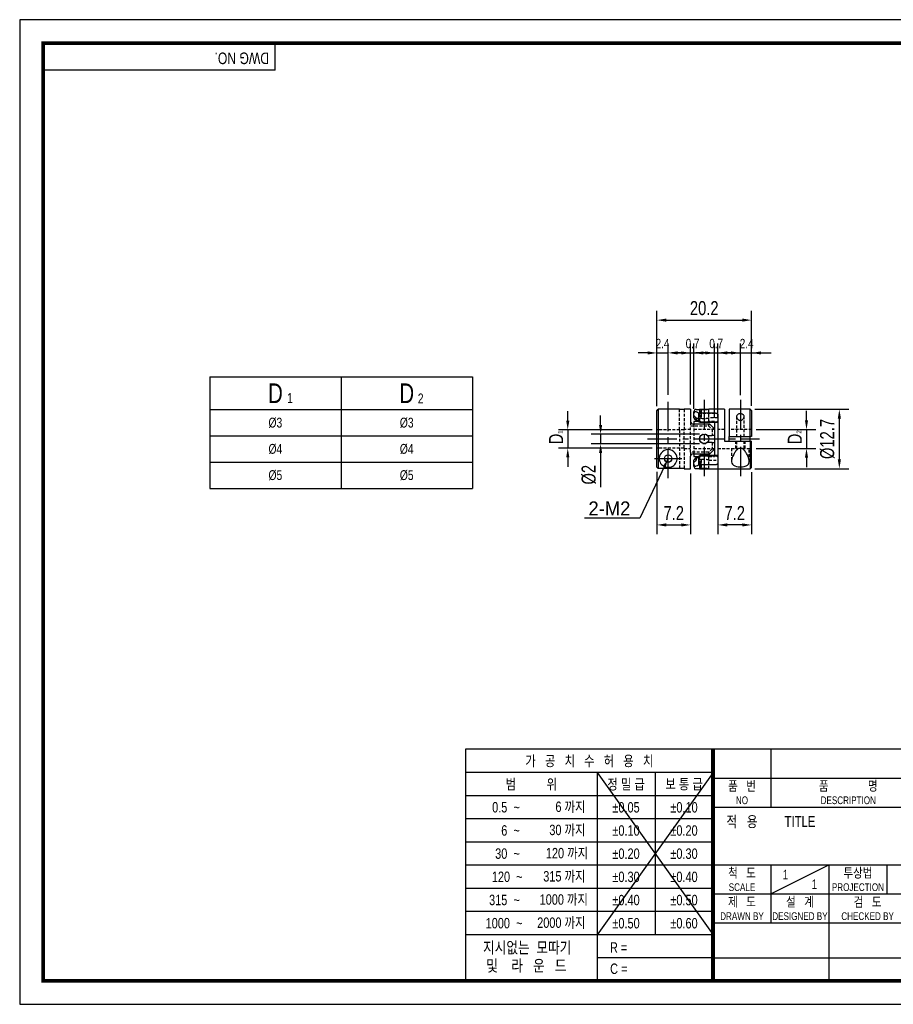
# Model space of a CAD drawing. Header units: millimetres. Extents: x 0 to 297, y 0 to 210.
# Tile 1 of 2: x 0 to 186, y 0 to 210. Entities that reach past the tile are written whole.
import ezdxf
from ezdxf.enums import TextEntityAlignment as Align

# ---------------------------------------------------------------- set-up
doc = ezdxf.new("R2010")
doc.units = ezdxf.units.MM
doc.header["$LTSCALE"] = 5
for name, pattern in [('CENTER', [2, 1.25, -0.25, 0.25, -0.25]), ('CENTER2', [1.125, 0.75, -0.125, 0.125, -0.125]), ('DASHED', [0.75, 0.5, -0.25]), ('HIDDEN', [0.375, 0.25, -0.125]), ('HIDDEN2', [0.1875, 0.125, -0.0625]), ('PHANTOM2', [1.25, 0.625, -0.125, 0.125, -0.125, 0.125, -0.125])]:
    doc.linetypes.add(name, pattern=pattern)
doc.layers.get('0').update_dxf_attribs({"linetype": 'CONTINUOUS'})
doc.layers.get('Defpoints').update_dxf_attribs({"linetype": 'CONTINUOUS'})
for name, color, linetype in [('BM', 2, 'CONTINUOUS'), ('C', 1, 'CENTER2'), ('CT', 1, 'CENTER'), ('D', 7, 'CONTINUOUS'), ('DIM', 7, 'CONTINUOUS'), ('H', 3, 'HIDDEN'), ('HD', 4, 'DASHED'), ('P', 4, 'PHANTOM2')]:
    doc.layers.add(name, color=color, linetype=linetype)
doc.styles.get("Standard").update_dxf_attribs({"font": 'Gulim.ttf', "width": 0.8, "height": 3})
doc.dimstyles.new('LIM', dxfattribs={"dimtxt": 2, "dimasz": 2, "dimexe": 2, "dimexo": 1, "dimgap": 1, "dimtad": 1, "dimdec": 3, "dimzin": 9, "dimdsep": 46, "dimtxsty": 'Standard', "dimcen": 3, "dimclrd": 1, "dimclre": 1, "dimadec": 0, "dimazin": 0, "dimtfac": 1, "dimtdec": 3, "dimtmove": 0, "dimatfit": 3, "dimfxl": 0, "dimtolj": 1, "dimtzin": 0, "dimarcsym": 0})

# ---------------------------------------------------------------- blocks, each defined once
blk = doc.blocks.new('*D45')
at = {"layer": 'Defpoints', "color": 0}
for p in [(135.84, 114.55), (143.04, 114.22), (143.04, 102.24)]:
    blk.add_point(p, dxfattribs=at)
at = {"layer": 'DIM', "color": 1, "lineweight": -2}
for p, q in [((135.84, 113.55), (135.84, 100.24)), ((143.04, 113.22), (143.04, 100.24)), ((137.84, 102.24), (141.04, 102.24))]:
    blk.add_line(p, q, dxfattribs=at)
at = {"layer": 'DIM', "color": 1}
for points in [[(137.84, 102.58), (137.84, 101.91), (135.84, 102.24)], [(141.04, 102.58), (141.04, 101.91), (143.04, 102.24)]]:
    blk.add_solid(points, dxfattribs=at)
at = {"layer": 'DIM', "color": 0, "insert": (139.44, 104.78), "char_height": 3, "attachment_point": 5}
blk.add_mtext('\\A1;7.2', dxfattribs=at)
blk = doc.blocks.new('*D46')
at = {"layer": 'Defpoints', "color": 0}
for p in [(145.94, 121.57), (123.84, 119.57), (145.94, 119.57)]:
    blk.add_point(p, dxfattribs=at)
at = {"layer": 'DIM', "color": 1, "lineweight": -2}
for p, q in [((123.84, 123.57), (123.84, 125.57)), ((144.94, 121.57), (121.84, 121.57)), ((123.84, 121.57), (123.84, 119.57)), ((144.94, 119.57), (121.84, 119.57)), ((123.84, 117.57), (123.84, 110.32))]:
    blk.add_line(p, q, dxfattribs=at)
at = {"layer": 'DIM', "color": 1}
for points in [[(123.51, 123.57), (124.18, 123.57), (123.84, 121.57)], [(123.51, 117.57), (124.18, 117.57), (123.84, 119.57)]]:
    blk.add_solid(points, dxfattribs=at)
at = {"layer": 'DIM', "color": 0, "insert": (121.34, 112.95), "char_height": 3, "attachment_point": 5, "rotation": 90}
blk.add_mtext('\\A1;%%C2', dxfattribs=at)
blk = doc.blocks.new('*D47')
at = {"layer": 'Defpoints', "color": 0}
for p in [(156.04, 145.92), (135.84, 126.6), (156.04, 126.62)]:
    blk.add_point(p, dxfattribs=at)
at = {"layer": 'DIM', "color": 1, "lineweight": -2}
for p, q in [((135.84, 127.6), (135.84, 147.92)), ((156.04, 127.62), (156.04, 147.92)), ((137.84, 145.92), (154.04, 145.92))]:
    blk.add_line(p, q, dxfattribs=at)
at = {"layer": 'DIM', "color": 1}
for points in [[(137.84, 146.26), (137.84, 145.59), (135.84, 145.92)], [(154.04, 146.26), (154.04, 145.59), (156.04, 145.92)]]:
    blk.add_solid(points, dxfattribs=at)
at = {"layer": 'DIM', "color": 0, "insert": (145.94, 148.46), "char_height": 3, "attachment_point": 5}
blk.add_mtext('\\A1;20.2', dxfattribs=at)
blk = doc.blocks.new('*D48')
at = {"layer": 'Defpoints', "color": 0}
for p in [(135.84, 122.51), (116.84, 118.64), (135.84, 118.64)]:
    blk.add_point(p, dxfattribs=at)
at = {"layer": 'DIM', "color": 1, "lineweight": -2}
for p, q in [((116.84, 124.51), (116.84, 126.51)), ((134.84, 122.51), (114.84, 122.51)), ((116.84, 122.51), (116.84, 118.64)), ((134.84, 118.64), (114.84, 118.64)), ((116.84, 116.64), (116.84, 114.64))]:
    blk.add_line(p, q, dxfattribs=at)
at = {"layer": 'DIM', "color": 1}
for points in [[(116.51, 124.51), (117.18, 124.51), (116.84, 122.51)], [(116.51, 116.64), (117.18, 116.64), (116.84, 118.64)]]:
    blk.add_solid(points, dxfattribs=at)
at = {"layer": 'DIM', "color": 0, "insert": (114.34, 120.57), "char_height": 3, "attachment_point": 5, "rotation": 90}
blk.add_mtext('\\A1;D', dxfattribs=at)
blk = doc.blocks.new('*D49')
at = {"layer": 'Defpoints', "color": 0}
for p in [(148.84, 117.09), (156.04, 114.52), (148.84, 102.24)]:
    blk.add_point(p, dxfattribs=at)
at = {"layer": 'DIM', "color": 1, "lineweight": -2}
for p, q in [((148.84, 116.09), (148.84, 100.24)), ((156.04, 113.52), (156.04, 100.24)), ((154.04, 102.24), (150.84, 102.24))]:
    blk.add_line(p, q, dxfattribs=at)
at = {"layer": 'DIM', "color": 1}
for points in [[(150.84, 102.58), (150.84, 101.91), (148.84, 102.24)], [(154.04, 102.58), (154.04, 101.91), (156.04, 102.24)]]:
    blk.add_solid(points, dxfattribs=at)
at = {"layer": 'DIM', "color": 0, "insert": (152.44, 104.78), "char_height": 3, "attachment_point": 5}
blk.add_mtext('\\A1;7.2', dxfattribs=at)
blk = doc.blocks.new('*D50')
at = {"layer": 'Defpoints', "color": 0}
for p in [(155.74, 126.92), (155.74, 114.22), (174.74, 114.22)]:
    blk.add_point(p, dxfattribs=at)
at = {"layer": 'DIM', "color": 1, "lineweight": -2}
for p, q in [((156.74, 126.92), (176.74, 126.92)), ((174.74, 124.92), (174.74, 116.22)), ((156.74, 114.22), (176.74, 114.22))]:
    blk.add_line(p, q, dxfattribs=at)
at = {"layer": 'DIM', "color": 1}
for points in [[(174.41, 124.92), (175.08, 124.92), (174.74, 126.92)], [(174.41, 116.22), (175.08, 116.22), (174.74, 114.22)]]:
    blk.add_solid(points, dxfattribs=at)
at = {"layer": 'DIM', "color": 0, "insert": (172.2, 120.57), "char_height": 3, "attachment_point": 5, "rotation": 90}
blk.add_mtext('\\A1;%%C12.7', dxfattribs=at)
blk = doc.blocks.new('*D51')
at = {"layer": 'Defpoints', "color": 0}
for p in [(156.04, 122.57), (156.04, 118.57), (167.74, 118.57)]:
    blk.add_point(p, dxfattribs=at)
at = {"layer": 'DIM', "color": 1, "lineweight": -2}
for p, q in [((167.74, 124.57), (167.74, 126.57)), ((157.04, 122.57), (169.74, 122.57)), ((167.74, 122.57), (167.74, 118.57)), ((157.04, 118.57), (169.74, 118.57)), ((167.74, 116.57), (167.74, 114.57))]:
    blk.add_line(p, q, dxfattribs=at)
at = {"layer": 'DIM', "color": 1}
for points in [[(167.41, 124.57), (168.08, 124.57), (167.74, 122.57)], [(167.41, 116.57), (168.08, 116.57), (167.74, 118.57)]]:
    blk.add_solid(points, dxfattribs=at)
at = {"layer": 'DIM', "color": 0, "insert": (165.24, 120.57), "char_height": 3, "attachment_point": 5, "rotation": 90}
blk.add_mtext('\\A1;D', dxfattribs=at)

msp = doc.modelspace()

# ---------------------------------------------------------------- linework, layer by layer
for p, q in [((54.437, 199.2323), (54.437, 205)), ((54.437, 199.2323), (5, 199.2323)), ((40.508, 133.8268), (96.508, 133.8268)), ((40.508, 133.8268), (40.508, 110.0268)), ((96.508, 133.8268), (96.508, 110.0268)), ((40.508, 110.0268), (96.508, 110.0268)), ((95.0758, 54.437), (95.0758, 5)), ((147.8086, 54.437), (95.0758, 54.437)), ((292, 54.437), (147.8086, 54.437)), ((147.8086, 54.437), (147.8086, 5)), ((160.1679, 54.437), (160.1679, 42.0778)), ((147.8086, 49.4295), (95.0758, 49.4295)), ((147.8086, 49.4295), (123.0901, 14.8235)), ((123.0901, 49.4295), (147.8086, 14.8235)), ((123.0901, 49.4295), (123.0901, 5)), ((135.4493, 49.4295), (135.4493, 14.8235)), ((147.8086, 48.2574), (292, 48.2574)), ((147.8086, 44.4858), (95.0758, 44.4858)), ((147.8086, 42.0778), (292, 42.0778)), ((147.8086, 39.5421), (95.0758, 39.5421)), ((147.8086, 34.5984), (95.0758, 34.5984)), ((147.8086, 29.6547), (95.0758, 29.6547)), ((147.8086, 29.7185), (292, 29.7185)), ((160.1679, 23.5389), (172.5271, 29.7185)), ((160.1679, 29.7185), (160.1679, 17.3593)), ((172.5271, 29.7185), (172.5271, 5)), ((184.8864, 29.7185), (184.8864, 23.5389)), ((147.8086, 24.711), (95.0758, 24.711)), ((147.8086, 23.5389), (221.9642, 23.5389)), ((147.8086, 19.7673), (95.0758, 19.7673)), ((147.8086, 17.3593), (292, 17.3593)), ((147.8086, 14.8235), (95.0758, 14.8235)), ((147.8086, 9.8798), (123.0901, 9.8798)), ((147.8086, 9.8798), (221.9642, 9.8798))]:
    msp.add_line(p, q)
at = {"color": 4}
for p, q in [((68.508, 133.8268), (68.508, 110.0268)), ((40.508, 126.8268), (96.508, 126.8268))]:
    msp.add_line(p, q, dxfattribs=at)
at = {"color": 1}
for p, q in [((40.508, 121.2268), (96.508, 121.2268)), ((40.508, 115.6268), (96.508, 115.6268))]:
    msp.add_line(p, q, dxfattribs=at)
msp.add_lwpolyline([(297, 210), (0, 210), (0, 0), (297, 0)], close=True)
msp.add_lwpolyline([(292, 205, 0.8, 0.8, 0), (5, 205, 0.8, 0.8, 0), (5, 5, 0.8, 0.8, 0), (292, 5, 0.8, 0.8, 0)], format="xyseb", close=True)
at = {"const_width": 0.824}
msp.add_lwpolyline([(147.8086, 5), (147.8086, 54.437)], dxfattribs=at)
at = {"layer": 'BM', "linetype": 'Continuous'}
for p, q in [((135.8443, 126.6042), (136.1443, 126.9052)), ((135.8443, 114.5456), (135.8443, 126.6042)), ((140.6443, 126.9249), (136.1443, 126.9249)), ((136.1647, 126.9052), (136.1443, 126.9249)), ((136.1443, 126.9052), (136.1443, 114.2446)), ((136.1647, 126.9052), (136.1443, 126.9052)), ((140.6443, 126.9052), (140.6443, 126.9249)), ((140.6443, 126.9052), (141.6443, 126.9052)), ((143.0443, 126.9249), (141.6443, 126.9249)), ((141.6443, 126.9249), (141.6443, 126.9052)), ((143.0443, 126.9249), (143.0443, 124.2499)), ((143.7443, 126.0055), (143.7443, 126.3766)), ((143.7443, 125.0661), (143.7443, 126.0055)), ((144.2443, 126.8805), (145.2829, 126.8805)), ((148.3443, 126.0742), (144.7443, 126.0742)), ((144.7443, 126.0742), (144.7443, 124.3706)), ((144.9443, 126.9249), (146.9443, 126.9249)), ((144.9443, 126.9249), (144.9443, 126.8805)), ((150.2443, 126.9249), (146.9443, 126.9249)), ((150.2443, 126.9249), (150.2443, 120.0749)), ((151.2443, 126.9249), (151.2443, 121.0749)), ((155.7443, 126.9249), (151.2443, 126.9249)), ((155.7443, 121.0749), (155.7443, 126.9249)), ((156.0443, 126.6249), (155.7443, 126.9249)), ((156.0443, 126.6249), (156.0443, 121.0749)), ((143.7443, 125.0661), (143.8277, 124.9311)), ((144.661, 124.3249), (143.7443, 124.3249)), ((143.7443, 124.3249), (143.7443, 123.7499)), ((143.8277, 124.9311), (144.2443, 124.5547)), ((143.8277, 124.9311), (144.2443, 124.5547)), ((144.7443, 124.3706), (144.9162, 124.2157)), ((144.9162, 124.2157), (148.3443, 124.2157)), ((144.9162, 124.2157), (145.0559, 124.0552)), ((148.8443, 124.0552), (145.0559, 124.0552)), ((148.1443, 124.0599), (148.1443, 122.7499)), ((148.8443, 125.7534), (148.8443, 115.3964)), ((147.1443, 123.7499), (143.5443, 123.7499)), ((147.6443, 123.2499), (147.1443, 123.7499)), ((147.6443, 123.2499), (148.1443, 122.7499)), ((148.1443, 122.7499), (148.1443, 121.3249)), ((146.6058, 121.3249), (147.6443, 121.3249)), ((147.6443, 119.8249), (146.6058, 119.8249)), ((148.1443, 121.3249), (147.6443, 121.3249)), ((147.6443, 119.8249), (148.1443, 119.8249)), ((148.1443, 121.325), (148.1443, 119.8249)), ((148.1443, 119.8249), (148.1443, 118.3999)), ((150.2443, 120.0749), (155.7443, 120.0749)), ((151.2443, 121.0749), (155.7443, 121.0749)), ((151.2443, 120.0749), (151.2443, 121.0749)), ((156.0443, 121.0749), (155.7443, 121.0749)), ((155.7443, 120.0749), (155.7443, 114.2249)), ((155.7443, 120.0749), (156.0443, 120.0749)), ((156.0443, 114.5249), (156.0443, 120.0749)), ((147.1443, 117.3999), (147.6443, 117.8999)), ((148.1443, 118.3999), (147.6443, 117.8999)), ((148.1443, 118.3985), (148.1443, 117.0902)), ((154.0695, 118.5749), (153.2191, 118.5749)), ((143.0443, 114.2249), (143.0443, 116.8999)), ((143.5443, 117.3999), (147.1443, 117.3999)), ((143.7443, 117.3999), (143.7443, 116.8249)), ((143.7443, 116.8249), (144.661, 116.8249)), ((143.8277, 116.2187), (143.7443, 116.0837)), ((143.7443, 115.1443), (143.7443, 116.0837)), ((144.2443, 116.5951), (143.8277, 116.2187)), ((144.9162, 116.9341), (144.7443, 116.7792)), ((144.7443, 116.7792), (144.7443, 115.0756)), ((145.0559, 117.0946), (144.9162, 116.9341)), ((148.3443, 116.9341), (144.9162, 116.9341)), ((145.0559, 117.0946), (148.8443, 117.0946)), ((136.1443, 114.2446), (135.8443, 114.5456)), ((141.6443, 114.2446), (136.1443, 114.2446)), ((137.8191, 114.5481), (138.6695, 114.5481)), ((141.6443, 114.2446), (141.6443, 114.2249)), ((141.6443, 114.2249), (143.0443, 114.2249)), ((143.7443, 114.7732), (143.7443, 115.1443)), ((144.2443, 114.2694), (145.2829, 114.2694)), ((148.3443, 115.0756), (144.7443, 115.0756)), ((144.9443, 114.2694), (144.9443, 114.2249)), ((144.9443, 114.2249), (146.9443, 114.2249)), ((146.9443, 114.2249), (155.7443, 114.2249)), ((155.7443, 114.2249), (156.0443, 114.5249))]:
    msp.add_line(p, q, dxfattribs=at)
at = {"layer": 'BM', "linetype": 'HIDDEN2'}
for p, q in [((144.7443, 126.0742), (148.3443, 126.0742)), ((146.9443, 126.9249), (146.9436, 126.9249)), ((144.947, 124.3249), (144.661, 124.3249)), ((144.9162, 124.2157), (145.0559, 124.0552)), ((140.6443, 122.5114), (140.6443, 122.5749)), ((145.0559, 117.0946), (144.9162, 116.9341)), ((146.9411, 114.2249), (146.9443, 114.2249))]:
    msp.add_line(p, q, dxfattribs=at)
at = {"layer": 'BM', "linetype": 'Continuous'}
for centre, radius in [((145.9443, 120.5749), 1), ((138.2443, 116.3999), 0.8)]:
    msp.add_circle(centre, radius, dxfattribs=at)
for centre, radius, start, end in [((144.2462, 126.3786), 0.5019, 90.217312, 180.219809), ((141.5693, 120.5749), 6.35, 60, 65.085848), ((145.9456, 133.1845), 6.3387, 263.999178, 279.065633), ((143.5443, 124.2499), 0.5, 180, 270), ((141.7961, 120.5789), 4.803, 52.133962, 64.977905), ((142.115, 120.1858), 4.8602, 52.763138, 64.015706), ((145.9443, 120.5749), 1, 159.602733, 200.52056), ((149.6047, 120.5749), 6.1397, 355.328795, 4.671205), ((143.5443, 116.8999), 0.5, 90, 180), ((141.7961, 120.5711), 4.8032, 295.022075, 307.865538), ((142.1155, 120.9629), 4.859, 295.983775, 307.238909), ((144.2461, 114.7712), 0.5018, 179.768336, 269.794543), ((141.5693, 120.5749), 6.35, 294.914152, 300), ((145.9456, 107.9652), 6.3389, 80.935648, 96.001044)]:
    msp.add_arc(centre, radius, start, end, dxfattribs=at)
at = {"layer": 'BM', "linetype": 'HIDDEN2'}
for start, end in [(48.590378, 159.602733), (200.52056, 311.409622)]:
    msp.add_arc((145.9443, 120.5749), 1, start, end, dxfattribs=at)
at = {"layer": 'BM', "linetype": 'Continuous'}
for centre, major_axis, start_param, end_param in [((148.3443, 124.4532), (0.5, 0), 4.71238898, 6.28318531), ((148.3443, 116.6966), (-0.5, 0), 3.14159265, 4.71238898)]:
    msp.add_ellipse(centre, major_axis=major_axis, ratio=0.47498587, start_param=start_param, end_param=end_param, dxfattribs=at)
for points, knots in [([(144.2443, 126.334), (144.1878, 126.3602), (144.1279, 126.3764), (144.0684, 126.3777), (144.0254, 126.3786), (143.9816, 126.3717), (143.9403, 126.3544), (143.9081, 126.341), (143.8767, 126.3208), (143.8492, 126.2936), (143.8266, 126.2712), (143.806, 126.2433), (143.7898, 126.2117), (143.7735, 126.1799), (143.7612, 126.1434), (143.7537, 126.1056), (143.7473, 126.0732), (143.7443, 126.0392), (143.7443, 126.0055)], [0, 0, 0, 0, 0.27727012, 0.27727012, 0.27727012, 0.47730408, 0.47730408, 0.47730408, 0.63312106, 0.63312106, 0.63312106, 0.76137616, 0.76137616, 0.76137616, 0.89017892, 0.89017892, 0.89017892, 1, 1, 1, 1]), ([(148.3443, 126.0742), (148.3946, 126.0742), (148.4455, 126.0697), (148.4928, 126.0611), (148.54, 126.0525), (148.5848, 126.0397), (148.6242, 126.0238), (148.6654, 126.0072), (148.7017, 125.9867), (148.7316, 125.9639), (148.7652, 125.9382), (148.7915, 125.909), (148.8099, 125.8782), (148.833, 125.8392), (148.8443, 125.7966), (148.8443, 125.7534)], [0, 0, 0, 0, 0.17550128, 0.17550128, 0.17550128, 0.35044549, 0.35044549, 0.35044549, 0.53328294, 0.53328294, 0.53328294, 0.73917562, 0.73917562, 0.73917562, 1, 1, 1, 1]), ([(153.6443, 124.521), (153.577, 124.521), (153.5087, 124.5324), (153.4463, 124.5522), (153.3844, 124.5719), (153.3265, 124.6), (153.2747, 124.6325), (153.1929, 124.6838), (153.1236, 124.747), (153.0667, 124.8133), (152.985, 124.9084), (152.9259, 125.0129), (152.8891, 125.1157), (152.8516, 125.2206), (152.8366, 125.3271), (152.8482, 125.4266), (152.8577, 125.5089), (152.886, 125.5886), (152.9355, 125.6593), (152.9753, 125.7162), (153.03, 125.7687), (153.0982, 125.8124), (153.156, 125.8494), (153.2251, 125.881), (153.3011, 125.9044), (153.3775, 125.9279), (153.4632, 125.9438), (153.5501, 125.9502), (153.6283, 125.9561), (153.7097, 125.9545), (153.7869, 125.9457), (153.8612, 125.9372), (153.9338, 125.9218), (153.9993, 125.9007), (154.0676, 125.8788), (154.13, 125.8502), (154.1832, 125.817), (154.2425, 125.7801), (154.2918, 125.7367), (154.3302, 125.6896), (154.3751, 125.6346), (154.4061, 125.5734), (154.4242, 125.5095), (154.4459, 125.4324), (154.4495, 125.3498), (154.4375, 125.2664), (154.423, 125.166), (154.3858, 125.0618), (154.3278, 124.962), (154.2779, 124.8762), (154.2115, 124.7914), (154.1275, 124.7175), (154.0734, 124.6699), (154.0109, 124.626), (153.9408, 124.5918), (153.8864, 124.5652), (153.8261, 124.5441), (153.7636, 124.5323), (153.7247, 124.5249), (153.6844, 124.521), (153.6443, 124.521)], [0, 0, 0, 0, 0.03426961, 0.03426961, 0.03426961, 0.06808909, 0.06808909, 0.06808909, 0.12176705, 0.12176705, 0.12176705, 0.19914637, 0.19914637, 0.19914637, 0.27812047, 0.27812047, 0.27812047, 0.34331647, 0.34331647, 0.34331647, 0.39574937, 0.39574937, 0.39574937, 0.44013673, 0.44013673, 0.44013673, 0.4848227, 0.4848227, 0.4848227, 0.52493626, 0.52493626, 0.52493626, 0.56349312, 0.56349312, 0.56349312, 0.60369402, 0.60369402, 0.60369402, 0.64838497, 0.64838497, 0.64838497, 0.70063834, 0.70063834, 0.70063834, 0.76377817, 0.76377817, 0.76377817, 0.83995175, 0.83995175, 0.83995175, 0.90539864, 0.90539864, 0.90539864, 0.94733751, 0.94733751, 0.94733751, 0.97989005, 0.97989005, 0.97989005, 1, 1, 1, 1]), ([(138.6695, 114.5481), (138.9124, 114.6039), (139.0868, 114.6862), (139.4115, 114.8885), (139.5508, 115.0083), (139.9133, 115.4209), (140.0893, 115.7762), (140.1786, 116.6272), (140.0798, 117.135), (139.4081, 117.9983), (138.8384, 118.2985), (137.6591, 118.3013), (137.0817, 117.9977), (136.4131, 117.1424), (136.31, 116.6326), (136.3989, 115.7752), (136.5746, 115.4218), (136.9377, 115.0084), (137.0757, 114.8896), (137.3997, 114.6873), (137.5774, 114.6036), (137.8191, 114.5481)], [0, 0, 0, 0, 0.0625, 0.0625, 0.125, 0.125, 0.25, 0.25, 0.375, 0.375, 0.5, 0.5, 0.625, 0.625, 0.75, 0.75, 0.875, 0.875, 0.9375, 0.9375, 1, 1, 1, 1]), ([(153.2191, 118.5749), (152.9762, 118.4068), (152.8019, 118.1862), (152.4772, 117.7381), (152.3378, 117.508), (151.9753, 116.828), (151.7993, 116.375), (151.7101, 115.5667), (151.8089, 115.2149), (152.4806, 114.7505), (153.0502, 114.647), (154.2296, 114.6459), (154.807, 114.7511), (155.4755, 115.2106), (155.5786, 115.5619), (155.4897, 116.3755), (155.314, 116.8265), (154.951, 117.5078), (154.8129, 117.7358), (154.489, 118.1835), (154.3113, 118.4076), (154.0695, 118.5749)], [0, 0, 0, 0, 0.0625, 0.0625, 0.125, 0.125, 0.25, 0.25, 0.375, 0.375, 0.5, 0.5, 0.625, 0.625, 0.75, 0.75, 0.875, 0.875, 0.9375, 0.9375, 1, 1, 1, 1]), ([(143.7443, 115.1443), (143.7443, 115.1053), (143.7484, 115.0657), (143.7571, 115.0286), (143.7658, 114.9915), (143.7794, 114.956), (143.7967, 114.9254), (143.8131, 114.8964), (143.8331, 114.8711), (143.855, 114.8507), (143.8841, 114.8234), (143.9172, 114.8037), (143.951, 114.7912), (143.9975, 114.7739), (144.0467, 114.7692), (144.0947, 114.7737), (144.1455, 114.7784), (144.196, 114.7934), (144.2443, 114.8158)], [0, 0, 0, 0, 0.1277866, 0.1277866, 0.1277866, 0.25635561, 0.25635561, 0.25635561, 0.37775071, 0.37775071, 0.37775071, 0.54001803, 0.54001803, 0.54001803, 0.76397071, 0.76397071, 0.76397071, 1, 1, 1, 1]), ([(148.8443, 115.3964), (148.8443, 115.3474), (148.8297, 115.299), (148.7996, 115.2557), (148.7765, 115.2226), (148.7436, 115.1916), (148.7021, 115.1655), (148.6603, 115.1392), (148.6082, 115.1169), (148.5504, 115.1015), (148.5006, 115.0883), (148.4448, 115.0797), (148.3889, 115.0768), (148.3741, 115.076), (148.3592, 115.0756), (148.3443, 115.0756)], [0, 0, 0, 0, 0.29684631, 0.29684631, 0.29684631, 0.52350933, 0.52350933, 0.52350933, 0.7523319, 0.7523319, 0.7523319, 0.94896129, 0.94896129, 0.94896129, 1, 1, 1, 1])]:
    msp.add_open_spline(points, degree=3, knots=knots, dxfattribs=at)
at = {"layer": 'C'}
msp.add_line((147.8086, 49.4295), (147.8086, 49.3961), dxfattribs=at)
at = {"layer": 'CT'}
for p, q in [((138.2443, 112.2446), (138.2443, 128.9249)), ((145.9443, 128.9249), (145.9443, 112.2249)), ((153.6443, 128.9249), (153.6443, 112.2249)), ((133.8443, 120.5749), (157.7443, 120.5749)), ((135.3447, 116.3999), (141.144, 116.3999))]:
    msp.add_line(p, q, dxfattribs=at)
at = {"layer": 'DIM', "color": 1}
for p, q in [((135.8443, 127.6042), (135.8443, 140.9249)), ((138.2443, 130.0121), (138.2443, 140.9249)), ((143.0443, 127.9249), (143.0443, 140.9249)), ((143.7443, 127.0055), (143.7443, 140.9249)), ((148.1443, 125.0552), (148.1443, 140.9249)), ((148.8443, 125.0552), (148.8443, 140.9249)), ((153.6443, 129.9249), (153.6443, 140.9249)), ((156.0443, 127.6249), (156.0443, 140.9249)), ((133.8443, 138.9249), (131.8443, 138.9249)), ((135.8443, 138.9249), (138.2443, 138.9249)), ((141.0443, 138.9249), (139.0443, 138.9249)), ((140.2443, 138.9249), (148.53, 138.9249)), ((143.0443, 138.9249), (143.7443, 138.9249)), ((146.1443, 138.9249), (144.1443, 138.9249)), ((145.7443, 138.9249), (153.9348, 138.9249)), ((148.1443, 138.9249), (148.8443, 138.9249)), ((151.6443, 138.9249), (149.6443, 138.9249)), ((150.8443, 138.9249), (159.0348, 138.9249)), ((153.6443, 138.9249), (156.0443, 138.9249)), ((158.0443, 138.9249), (160.2268, 138.9249))]:
    msp.add_line(p, q, dxfattribs=at)
for points in [[(133.8443, 139.2582), (133.8443, 138.5916), (135.8443, 138.9249)], [(140.2443, 139.2582), (140.2443, 138.5916), (138.2443, 138.9249)], [(141.0443, 139.2582), (141.0443, 138.5916), (143.0443, 138.9249)], [(145.7443, 139.2582), (145.7443, 138.5916), (143.7443, 138.9249)], [(146.1443, 139.2582), (146.1443, 138.5916), (148.1443, 138.9249)], [(150.8443, 139.2582), (150.8443, 138.5916), (148.8443, 138.9249)], [(151.6443, 139.2582), (151.6443, 138.5916), (153.6443, 138.9249)], [(158.0443, 139.2582), (158.0443, 138.5916), (156.0443, 138.9249)]]:
    msp.add_solid(points, dxfattribs=at)
at = {"layer": 'H'}
msp.add_line((147.8086, 49.3128), (147.8086, 49.2711), dxfattribs=at)
at = {"layer": 'HD', "linetype": 'HIDDEN2'}
for p, q in [((140.6443, 122.5749), (140.6443, 126.9052)), ((141.6443, 126.9052), (141.6443, 122.5114)), ((144.9443, 126.8805), (144.9443, 124.3242)), ((145.2829, 125.002), (145.2829, 126.8805)), ((145.2829, 126.8805), (145.2829, 125.002)), ((146.9443, 124.324), (146.9443, 126.9249)), ((143.0443, 124.2499), (143.0443, 123.4119)), ((145.2829, 125.002), (144.2443, 125.002)), ((144.2443, 125.002), (145.2829, 125.002)), ((144.2443, 124.5547), (144.2443, 125.002)), ((148.8443, 125.065), (146.9409, 125.065)), ((148.1443, 124.3249), (146.9409, 124.3249)), ((148.1443, 124.3249), (148.1443, 124.0599)), ((152.8443, 125.3588), (152.8443, 121.0749)), ((154.4443, 121.0749), (154.4443, 125.3588)), ((141.6443, 122.5114), (135.8443, 122.5114)), ((140.6443, 122.5114), (140.6443, 118.6384)), ((143.0443, 122.5749), (141.6443, 122.5749)), ((141.6443, 118.6384), (141.6443, 122.5114)), ((143.0443, 117.7379), (143.0443, 123.4119)), ((143.0443, 123.4119), (146.8328, 123.4119)), ((143.7443, 123.7499), (143.7443, 117.3999)), ((148.1443, 122.5749), (143.7443, 122.5749)), ((146.8327, 123.412), (146.9724, 123.7499)), ((146.8328, 123.4119), (147.6443, 122.654)), ((148.061, 122.8332), (147.6443, 122.654)), ((147.6443, 122.654), (148.061, 122.8332)), ((147.6443, 122.654), (147.6443, 121.3249)), ((150.2443, 122.5749), (148.8443, 122.5749)), ((156.0443, 122.5749), (151.2443, 122.5749)), ((147.6443, 119.8249), (147.6443, 118.4958)), ((152.6443, 118.5749), (152.6443, 120.0749)), ((152.8443, 120.0749), (152.8443, 118.5749)), ((154.4443, 118.5749), (154.4443, 120.0749)), ((154.6443, 118.5749), (154.6443, 120.0749)), ((141.6443, 118.6384), (135.8443, 118.6384)), ((140.6443, 118.6384), (140.6443, 114.2446)), ((141.6443, 118.6384), (141.6443, 114.2446)), ((141.6443, 118.5749), (143.0443, 118.5749)), ((146.8328, 117.7379), (143.0443, 117.7379)), ((143.0443, 117.7379), (143.0443, 116.8999)), ((143.7443, 118.5749), (148.1443, 118.5749)), ((146.8327, 117.7379), (146.9724, 117.3999)), ((147.6443, 118.4958), (146.8328, 117.7379)), ((147.6443, 118.4959), (148.061, 118.3166)), ((148.8443, 118.5749), (151.7443, 118.5749)), ((151.7443, 118.5749), (151.7443, 115.7922)), ((151.7443, 118.5749), (153.2191, 118.5749)), ((154.0695, 118.5749), (155.5443, 118.5749)), ((155.5443, 115.792), (155.5443, 118.5749)), ((155.5443, 118.5749), (156.0443, 118.5749)), ((143.7443, 115.6415), (144.2443, 116.1479)), ((144.2443, 116.1479), (144.2443, 116.5951)), ((145.2829, 116.1479), (144.2443, 116.1479)), ((144.661, 116.8249), (144.9478, 116.8249)), ((144.9443, 116.8258), (144.9443, 114.2694)), ((145.2829, 114.2694), (145.2829, 116.1479)), ((145.2829, 116.1479), (145.2829, 114.2694)), ((146.9416, 116.8249), (148.1443, 116.8249)), ((146.9424, 116.0848), (148.8443, 116.0848)), ((146.9443, 114.2249), (146.9443, 116.8256)), ((148.1443, 117.0902), (148.1443, 116.8249))]:
    msp.add_line(p, q, dxfattribs=at)
for centre, radius, start, end in [((-227.4671, -241.5136), 522.0182, 44.596742, 44.674851), ((145.9443, 127.9351), 3.7462, 254.533123, 263.332069), ((145.9468, 129.4268), 4.4744, 261.466337, 282.880295), ((145.9443, 127.9351), 3.7462, 276.690493, 285.480698), ((145.9443, 113.2147), 3.7462, 96.690493, 105.480698), ((145.9468, 111.7231), 4.4743, 77.123067, 98.533515), ((145.9443, 113.2147), 3.7462, 74.533123, 83.332069)]:
    msp.add_arc(centre, radius, start, end, dxfattribs=at)
at = {"layer": 'P'}
msp.add_line((147.8086, 49.221), (147.8086, 49.1627), dxfattribs=at)

# ---------------------------------------------------------------- texts
for s, insert, char_height, width, attachment_point in [('D', (54.508, 130.3268), 4.2, 28, 5), ('D', (82.508, 130.3268), 4.2, 28, 5), ('1', (57.0038, 130.3516), 2.1, 6.3, 1), ('2', (84.8742, 130.2712), 2.1, 3.36, 1), ('%%c3', (54.508, 124.0268), 2.1, 28, 5), ('%%c3', (82.508, 124.0268), 2.1, 28, 5), ('%%c4', (54.508, 118.4268), 2.1, 28, 5), ('%%c4', (82.508, 118.4268), 2.1, 28, 5), ('%%c5', (54.508, 112.8268), 2.1, 28, 5), ('%%c5', (82.508, 112.8268), 2.1, 28, 5)]:
    msp.add_mtext(s, dxfattribs=dict(insert=insert, char_height=char_height, width=width, attachment_point=attachment_point))
at = {"layer": 'D', "width": 0.8}
msp.add_text('DWG NO.', height=2.47185, rotation=180, dxfattribs=at).set_placement((53.1681, 203.0007))
for s, height, p in [('가   공   치   수   허   용   치', 2.224667, (121.4422, 51.9333)), ('범          위', 2.224667, (109.0829, 46.9576)), ('정 밀 급', 2.22467, (129.2697, 46.9576)), ('보 통 급', 2.22467, (141.629, 46.9576)), ('품   번', 2.05988, (153.9882, 46.6095)), ('품              명', 2.059877, (176.6469, 46.6095)), ('NO', 1.6479, (153.9882, 43.5197)), ('DESCRIPTION', 1.647902, (176.6469, 43.5197)), ('%%p0.05', 2.22467, (129.2697, 42.0139)), ('%%p0.10', 2.22467, (141.629, 42.0139)), ('적   용', 2.30706, (153.9882, 38.988)), ('TITLE', 2.30706, (166.3475, 38.988)), ('%%p0.10', 2.22467, (129.2697, 37.0702)), ('%%p0.20', 2.22467, (141.629, 37.0702)), ('%%p0.20', 2.22467, (129.2697, 32.1265)), ('%%p0.30', 2.22467, (141.629, 32.1265)), ('척   도', 2.05988, (153.9882, 28.0706)), ('투상법', 2.05988, (178.7068, 28.0706)), ('%%p0.30', 2.22467, (129.2697, 27.1828)), ('%%p0.40', 2.22467, (141.629, 27.1828)), ('1', 2.0599, (163.2577, 27.6586)), ('SCALE', 1.6479, (153.9882, 24.9808)), ('1', 2.0599, (169.4373, 25.5988)), ('PROJECTION', 1.6479, (178.7068, 24.9808)), ('%%p0.40', 2.22467, (129.2697, 22.2391)), ('%%p0.50', 2.22467, (141.629, 22.2391)), ('제   도', 2.05988, (153.9882, 21.891)), ('설   계', 2.05988, (166.3475, 21.891)), ('검   도', 2.05988, (180.7666, 21.891)), ('%%p0.50', 2.22467, (129.2697, 17.2954)), ('%%p0.60', 2.22467, (141.629, 17.2954))]:
    msp.add_text(s, height=height, dxfattribs=at).set_placement(p, align=Align.MIDDLE)
for s, height, p in [('DRAWN BY', 1.6479, (153.9882, 17.9772)), ('DESIGNED BY', 1.647902, (166.3475, 17.9772)), ('CHECKED BY', 1.6479, (180.7666, 17.9772))]:
    msp.add_text(s, height=height, dxfattribs=at).set_placement(p, align=Align.CENTER)
at = {"layer": 'D', "linetype": 'ByBlock', "width": 0.8}
for s, height, p in [('지시없는  모따기', 2.47185, (98.783, 10.8675)), ('및    라   운   드', 2.471852, (99.4623, 6.9968))]:
    msp.add_text(s, height=height, dxfattribs=at).set_placement(p)
at = {"layer": 'D', "width": 0.8}
for s, p in [('R = ', (125.8389, 10.9999)), ('C = ', (125.878, 6.4776))]:
    msp.add_text(s, height=2.22467, dxfattribs=at).set_placement(p)
at = {"layer": 'D', "char_height": 2.22467, "attachment_point": 6}
for s, insert, width in [('0.5  ~', (106.6111, 42.0139), 8.231062), ('6 까지', (120.6182, 42.0139), 9.803532), ('6  ~', (106.6111, 37.0702), 8.231022), ('30 까지', (120.6182, 37.0702), 9.803491), ('120 까지', (121.1758, 32.1265), 12.652424), ('30  ~', (106.6111, 32.1265), 8.231022), ('120  ~', (107.1976, 27.1828), 8.937991), ('315 까지', (120.6182, 27.1828), 12.097781), ('315  ~', (106.6111, 22.2391), 9.885083), ('1000 까지', (121.1426, 22.2391), 13.382285), ('2000 까지', (120.6182, 17.2954), 12.974319), ('1000  ~', (107.1704, 17.2954), 14.528725)]:
    msp.add_mtext(s, dxfattribs=dict(at, insert=insert, width=width))
at = {"layer": 'DIM'}
msp.add_text('2-M2', height=3, dxfattribs=at).set_placement((121.2531, 104.2558))
at = {"layer": 'DIM', "char_height": 2, "attachment_point": 5}
for s, insert in [('\\A1;2.4', (137.0425, 140.9249)), ('\\A1;0.7', (143.4436, 140.9249)), ('\\A1;0.7', (148.484, 140.9249)), ('\\A1;2.4', (154.9835, 140.9249))]:
    msp.add_mtext(s, dxfattribs=dict(at, insert=insert))
at = {"layer": 'DIM', "char_height": 1, "attachment_point": 1, "rotation": 90}
for s, insert, width in [('1', (114.7769, 121.6808), 4.6), ('2', (165.6268, 121.7177), 3.7)]:
    msp.add_mtext(s, dxfattribs=dict(at, insert=insert, width=width))

# ---------------------------------------------------------------- dimensions: what is measured, and where the dimension line sits
at = {"layer": 'DIM'}
for base, p1, p2, picture, middle in [((156.0443, 145.9249), (135.8443, 126.6042), (156.0443, 126.6249), '*D47', (145.9443, 148.4629)), ((148.8443, 102.2446), (156.0443, 114.5249), (148.8443, 117.0946), '*D49', (152.4443, 104.7846)), ((143.0443, 102.2446), (135.8443, 114.5456), (143.0443, 114.2249), '*D45', (139.4443, 104.7846))]:
    dim = msp.add_linear_dim(base=base, p1=p1, p2=p2, dimstyle='LIM', dxfattribs=at)
    dim.commit()
    dim.dimension.update_dxf_attribs({"geometry": picture, "text_midpoint": middle})
for base, p1, p2, text, picture, middle in [((116.8443, 118.6384), (135.8443, 122.5114), (135.8443, 118.6384), 'D', '*D48', (114.3423, 120.5749)), ((174.7443, 114.2249), (155.7443, 126.9249), (155.7443, 114.2249), '%%C<>', '*D50', (172.2024, 120.5749)), ((167.7443, 118.5749), (156.0443, 122.5749), (156.0443, 118.5749), 'D', '*D51', (165.2423, 120.5749)), ((123.8443, 119.5749), (145.9443, 121.5749), (145.9443, 119.5749), '%%C<>', '*D46', (121.3403, 112.9451))]:
    dim = msp.add_linear_dim(base=base, p1=p1, p2=p2, angle=90, text=text, dimstyle='LIM', dxfattribs=at)
    dim.commit()
    dim.dimension.update_dxf_attribs({"geometry": picture, "text_midpoint": middle})

# ---------------------------------------------------------------- leaders
msp.add_leader([(138.2443, 116.3999), (132.2396, 103.7108), (120.4188, 103.7108)], dimstyle='LIM', override={"dimgap": 1, "dimtad": 0}, dxfattribs=at)

doc.saveas('drawing.dxf')
